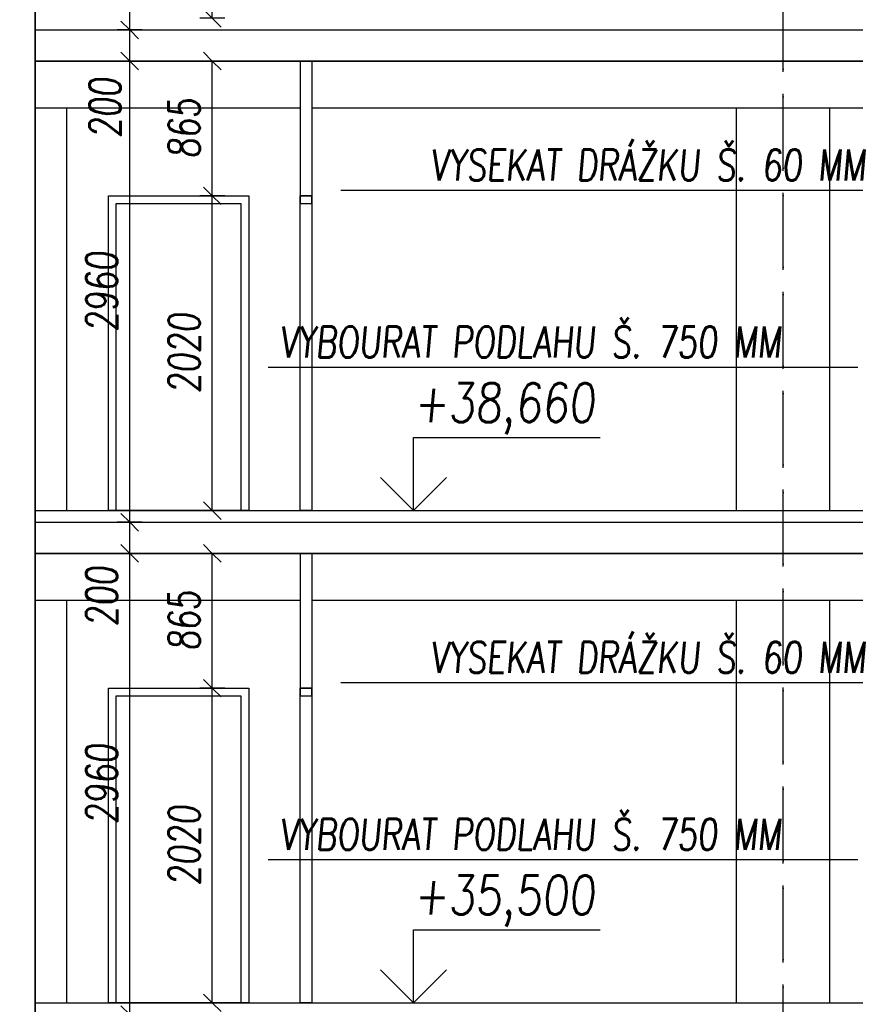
# Model space of a CAD drawing. Header units: millimetres. Extents: x 22267 to 193155, y 329430 to 541733.
# Tile 71 of 89: x 146037 to 151401, y 380021 to 386341. Entities that reach past the tile are written whole.
import ezdxf

# ---------------------------------------------------------------- set-up
doc = ezdxf.new("R2010")
doc.units = ezdxf.units.MM
doc.linetypes.add('ČERCHOVANÁ', pattern=[25.4, 12.7, -6.35, 0, -6.35])
for name, color, linetype in [('BOURÁNÍ PŘÍČEK', 30, 'Continuous'), ('KOTY', 7, 'Continuous'), ('KOTY_100', 7, 'Continuous'), ('KÓTY BP PODLAHA', 255, 'Continuous'), ('KÓTY BP PŘÍČKY', 255, 'Continuous'), ('OSY', 7, 'Continuous'), ('TENKA', 4, 'Continuous'), ('TLUSTA', 2, 'Continuous'), ('ŽB', 1, 'Continuous')]:
    doc.layers.add(name, color=color, linetype=linetype)
doc.styles.add('CS-ROMANS', font='romans.shx', dxfattribs={"width": 0.75, "oblique": 5})
doc.styles.add('CS-ROMANS_100', font='romans.shx', dxfattribs={"width": 0.75, "oblique": 5, "height": 200})
doc.styles.add('ROMANS', font='romans.shx', dxfattribs={"width": 0.75, "oblique": 5, "height": 200})
doc.dimstyles.new('A_KÓTA_100', dxfattribs={"dimtxt": 200, "dimasz": 4, "dimexe": 100, "dimexo": 1500, "dimgap": 80, "dimtad": 1, "dimdec": 0, "dimdsep": 46, "dimtxsty": 'CS-ROMANS_100', "dimblk": 'KOT_CARA20', "dimcen": 90, "dimse1": 1, "dimse2": 1, "dimclrd": 256, "dimclre": 256, "dimclrt": 256, "dimadec": 0, "dimazin": 0, "dimtfac": 1, "dimtdec": 0, "dimtix": 1, "dimtmove": 2, "dimatfit": 3, "dimldrblk": 'OBLIQUE', "dimfxl": 1, "dimfxlon": 1, "dimtolj": 1, "dimarcsym": 0})

# ---------------------------------------------------------------- blocks, each defined once
blk = doc.blocks.new('VÝŠKOVÁ KÓTA 1')
at = {"ltscale": 0.25}
for p, q in [((0, 3.758), (9.586, 3.758)), ((0, 0), (0, 3.758)), ((0, 0), (-1.697, 1.697)), ((0, 0), (1.697, 1.697))]:
    blk.add_line(p, q, dxfattribs=at)
at = {"style": 'ROMANS', "oblique": 5, "width": 0.8}
blk.add_attdef('VÝŠKA', (0, 4.539), '', height=2, dxfattribs=at)
blk = doc.blocks.new('KOT_CARA20')
for p, q in [((0, 20), (0, -20)), ((0, 0), (-14.1, -14.1)), ((0, 0), (14.1, 14.1))]:
    blk.add_line(p, q)
blk = doc.blocks.new('*D3374')
at = {"layer": 'Defpoints', "color": 0, "transparency": 16777216}
for p in [(146743.9, 382915.5), (147022.7, 382915.5), (146956.4, 379955.5)]:
    blk.add_point(p, dxfattribs=at)
at = {"layer": 'KOTY_100', "lineweight": -2, "transparency": 16777216}
blk.add_line((146743.9, 379959.5), (146743.9, 382911.5), dxfattribs=at)
at = {"layer": 'KOTY_100', "lineweight": -2, "transparency": 16777216, "xscale": 4, "yscale": 4, "zscale": 4}
for p, rotation in [((146743.9, 382915.5), 90), ((146743.9, 379955.5), 270)]:
    blk.add_blockref('KOT_CARA20', p, dxfattribs=dict(at, rotation=rotation))
at = {"layer": 'KOTY_100', "transparency": 16777216, "insert": (146563.9, 381435.5), "char_height": 200, "attachment_point": 5, "rotation": 90, "style": 'CS-ROMANS_100'}
blk.add_mtext('\\A1;2960', dxfattribs=at)
blk = doc.blocks.new('_OBLIQUE')
at = {"color": 0, "linetype": 'ByBlock', "ltscale": 15}
blk.add_line((-0.5, -0.5), (0.5, 0.5), dxfattribs=at)
blk = doc.blocks.new('*D3375')
at = {"layer": 'Defpoints', "color": 0, "transparency": 16777216}
for p in [(146743.9, 383115.5), (147028.5, 383115.5), (147022.7, 382915.5)]:
    blk.add_point(p, dxfattribs=at)
at = {"layer": 'KOTY_100', "lineweight": -2, "transparency": 16777216}
blk.add_line((146743.9, 382919.5), (146743.9, 383111.5), dxfattribs=at)
at = {"layer": 'KOTY_100', "lineweight": -2, "transparency": 16777216, "xscale": 4, "yscale": 4, "zscale": 4}
for p, rotation in [((146743.9, 383115.5), 90), ((146743.9, 382915.5), 270)]:
    blk.add_blockref('KOT_CARA20', p, dxfattribs=dict(at, rotation=rotation))
at = {"layer": 'KOTY_100', "transparency": 16777216, "insert": (146563.9, 382639.3), "char_height": 200, "attachment_point": 5, "rotation": 90, "style": 'CS-ROMANS_100'}
blk.add_mtext('\\A1;200', dxfattribs=at)
blk = doc.blocks.new('*D3376')
at = {"layer": 'Defpoints', "color": 0, "transparency": 16777216}
for p in [(146743.9, 386075.5), (146935.3, 386075.5), (147028.5, 383115.5)]:
    blk.add_point(p, dxfattribs=at)
at = {"layer": 'KOTY_100', "lineweight": -2, "transparency": 16777216}
blk.add_line((146743.9, 383119.5), (146743.9, 386071.5), dxfattribs=at)
at = {"layer": 'KOTY_100', "lineweight": -2, "transparency": 16777216, "xscale": 4, "yscale": 4, "zscale": 4}
for p, rotation in [((146743.9, 386075.5), 90), ((146743.9, 383115.5), 270)]:
    blk.add_blockref('KOT_CARA20', p, dxfattribs=dict(at, rotation=rotation))
at = {"layer": 'KOTY_100', "transparency": 16777216, "insert": (146563.9, 384595.5), "char_height": 200, "attachment_point": 5, "rotation": 90, "style": 'CS-ROMANS_100'}
blk.add_mtext('\\A1;2960', dxfattribs=at)
blk = doc.blocks.new('*D3377')
at = {"layer": 'Defpoints', "color": 0, "transparency": 16777216}
for p in [(146743.9, 386275.5), (146981.9, 386275.5), (146935.3, 386075.5)]:
    blk.add_point(p, dxfattribs=at)
at = {"layer": 'KOTY_100', "lineweight": -2, "transparency": 16777216}
blk.add_line((146743.9, 386079.5), (146743.9, 386271.5), dxfattribs=at)
at = {"layer": 'KOTY_100', "lineweight": -2, "transparency": 16777216, "xscale": 4, "yscale": 4, "zscale": 4}
for p, rotation in [((146743.9, 386275.5), 90), ((146743.9, 386075.5), 270)]:
    blk.add_blockref('KOT_CARA20', p, dxfattribs=dict(at, rotation=rotation))
at = {"layer": 'KOTY_100', "transparency": 16777216, "insert": (146585.3, 385775.5), "char_height": 200, "attachment_point": 5, "rotation": 90, "style": 'CS-ROMANS_100'}
blk.add_mtext('\\A1;200', dxfattribs=at)
blk = doc.blocks.new('*D3378')
at = {"layer": 'Defpoints', "color": 0, "transparency": 16777216}
for p in [(146743.9, 389235.5), (147022.8, 389235.5), (146981.9, 386275.5)]:
    blk.add_point(p, dxfattribs=at)
at = {"layer": 'KOTY_100', "lineweight": -2, "transparency": 16777216}
blk.add_line((146743.9, 386279.5), (146743.9, 389231.5), dxfattribs=at)
at = {"layer": 'KOTY_100', "lineweight": -2, "transparency": 16777216, "xscale": 4, "yscale": 4, "zscale": 4}
for p, rotation in [((146743.9, 389235.5), 90), ((146743.9, 386275.5), 270)]:
    blk.add_blockref('KOT_CARA20', p, dxfattribs=dict(at, rotation=rotation))
at = {"layer": 'KOTY_100', "transparency": 16777216, "insert": (146563.9, 387755.5), "char_height": 200, "attachment_point": 5, "rotation": 90, "style": 'CS-ROMANS_100'}
blk.add_mtext('\\A1;2960', dxfattribs=at)
blk = doc.blocks.new('*D3482')
at = {"layer": 'Defpoints', "color": 0, "transparency": 16777216}
for p in [(147273.6, 382050.5), (147837.4, 382050.5), (147761.9, 380030.5)]:
    blk.add_point(p, dxfattribs=at)
at = {"layer": 'KÓTY BP PŘÍČKY', "lineweight": -2, "transparency": 16777216}
blk.add_line((147273.6, 380034.5), (147273.6, 382046.5), dxfattribs=at)
at = {"layer": 'KÓTY BP PŘÍČKY', "lineweight": -2, "transparency": 16777216, "xscale": 4, "yscale": 4, "zscale": 4}
for p, rotation in [((147273.6, 382050.5), 90), ((147273.6, 380030.5), 270)]:
    blk.add_blockref('KOT_CARA20', p, dxfattribs=dict(at, rotation=rotation))
at = {"layer": 'KÓTY BP PŘÍČKY', "transparency": 16777216, "insert": (147093.6, 381040.5), "char_height": 200, "attachment_point": 5, "rotation": 90, "style": 'CS-ROMANS_100'}
blk.add_mtext('\\A1;2020', dxfattribs=at)
blk = doc.blocks.new('*D3483')
at = {"layer": 'Defpoints', "color": 0, "transparency": 16777216}
for p in [(147273.6, 382915.5), (147552.4, 382915.5), (147837.4, 382050.5)]:
    blk.add_point(p, dxfattribs=at)
at = {"layer": 'KÓTY BP PŘÍČKY', "lineweight": -2, "transparency": 16777216}
blk.add_line((147273.6, 382054.5), (147273.6, 382911.5), dxfattribs=at)
at = {"layer": 'KÓTY BP PŘÍČKY', "lineweight": -2, "transparency": 16777216, "xscale": 4, "yscale": 4, "zscale": 4}
for p, rotation in [((147273.6, 382915.5), 90), ((147273.6, 382050.5), 270)]:
    blk.add_blockref('KOT_CARA20', p, dxfattribs=dict(at, rotation=rotation))
at = {"layer": 'KÓTY BP PŘÍČKY', "transparency": 16777216, "insert": (147093.6, 382483), "char_height": 200, "attachment_point": 5, "rotation": 90, "style": 'CS-ROMANS_100'}
blk.add_mtext('\\A1;865', dxfattribs=at)
blk = doc.blocks.new('*D3484')
at = {"layer": 'Defpoints', "color": 0, "transparency": 16777216}
for p in [(147273.6, 385210.5), (147837.4, 385210.5), (147761.9, 383190.5)]:
    blk.add_point(p, dxfattribs=at)
at = {"layer": 'KÓTY BP PŘÍČKY', "lineweight": -2, "transparency": 16777216}
blk.add_line((147273.6, 383194.5), (147273.6, 385206.5), dxfattribs=at)
at = {"layer": 'KÓTY BP PŘÍČKY', "lineweight": -2, "transparency": 16777216, "xscale": 4, "yscale": 4, "zscale": 4}
for p, rotation in [((147273.6, 385210.5), 90), ((147273.6, 383190.5), 270)]:
    blk.add_blockref('KOT_CARA20', p, dxfattribs=dict(at, rotation=rotation))
at = {"layer": 'KÓTY BP PŘÍČKY', "transparency": 16777216, "insert": (147093.6, 384200.5), "char_height": 200, "attachment_point": 5, "rotation": 90, "style": 'CS-ROMANS_100'}
blk.add_mtext('\\A1;2020', dxfattribs=at)
blk = doc.blocks.new('*D3485')
at = {"layer": 'Defpoints', "color": 0, "transparency": 16777216}
for p in [(147273.6, 386075.5), (147552.4, 386075.5), (147837.4, 385210.5)]:
    blk.add_point(p, dxfattribs=at)
at = {"layer": 'KÓTY BP PŘÍČKY', "lineweight": -2, "transparency": 16777216}
blk.add_line((147273.6, 385214.5), (147273.6, 386071.5), dxfattribs=at)
at = {"layer": 'KÓTY BP PŘÍČKY', "lineweight": -2, "transparency": 16777216, "xscale": 4, "yscale": 4, "zscale": 4}
for p, rotation in [((147273.6, 386075.5), 90), ((147273.6, 385210.5), 270)]:
    blk.add_blockref('KOT_CARA20', p, dxfattribs=dict(at, rotation=rotation))
at = {"layer": 'KÓTY BP PŘÍČKY', "transparency": 16777216, "insert": (147093.6, 385643), "char_height": 200, "attachment_point": 5, "rotation": 90, "style": 'CS-ROMANS_100'}
blk.add_mtext('\\A1;865', dxfattribs=at)
blk = doc.blocks.new('*D3486')
at = {"layer": 'Defpoints', "color": 0, "transparency": 16777216}
for p in [(147273.6, 388370.5), (147837.4, 388370.5), (147761.9, 386350.5)]:
    blk.add_point(p, dxfattribs=at)
at = {"layer": 'KÓTY BP PŘÍČKY', "lineweight": -2, "transparency": 16777216}
blk.add_line((147273.6, 386354.5), (147273.6, 388366.5), dxfattribs=at)
at = {"layer": 'KÓTY BP PŘÍČKY', "lineweight": -2, "transparency": 16777216, "xscale": 4, "yscale": 4, "zscale": 4}
for p, rotation in [((147273.6, 388370.5), 90), ((147273.6, 386350.5), 270)]:
    blk.add_blockref('KOT_CARA20', p, dxfattribs=dict(at, rotation=rotation))
at = {"layer": 'KÓTY BP PŘÍČKY', "transparency": 16777216, "insert": (147093.6, 387360.5), "char_height": 200, "attachment_point": 5, "rotation": 90, "style": 'CS-ROMANS_100'}
blk.add_mtext('\\A1;2020', dxfattribs=at)

msp = doc.modelspace()

# ---------------------------------------------------------------- linework, layer by layer
at = {"layer": 'BOURÁNÍ PŘÍČEK'}
for points in [[(146137.4, 406325.5), (146137.4, 335810.5)], [(147837.4, 386075.5), (147837.4, 385210.5)], [(147912.4, 386075.5), (147912.4, 385210.5)], [(147837.4, 382915.5), (147837.4, 382050.5)], [(147912.4, 382915.5), (147912.4, 382050.5)]]:
    msp.add_lwpolyline(points, dxfattribs=at)
for points in [[(147507.4, 383190.5), (146607.4, 383190.5), (146607.4, 385210.5), (147507.4, 385210.5)], [(146607.4, 385210.5), (147507.4, 385210.5), (147507.4, 383190.5), (146607.4, 383190.5)], [(147912.4, 385210.5), (147837.4, 385210.5), (147837.4, 385160.5), (147912.4, 385160.5)], [(147912.4, 383190.5), (147837.4, 383190.5), (147837.4, 385210.5), (147912.4, 385210.5)], [(147837.4, 385210.5), (147912.4, 385210.5), (147912.4, 383190.5), (147837.4, 383190.5)], [(147457.4, 383190.5), (146657.4, 383190.5), (146657.4, 385160.5), (147457.4, 385160.5)], [(147507.4, 380030.5), (146607.4, 380030.5), (146607.4, 382050.5), (147507.4, 382050.5)], [(146607.4, 382050.5), (147507.4, 382050.5), (147507.4, 380030.5), (146607.4, 380030.5)], [(147912.4, 382050.5), (147837.4, 382050.5), (147837.4, 382000.5), (147912.4, 382000.5)], [(147912.4, 380030.5), (147837.4, 380030.5), (147837.4, 382050.5), (147912.4, 382050.5)], [(147837.4, 382050.5), (147912.4, 382050.5), (147912.4, 380030.5), (147837.4, 380030.5)], [(147457.4, 380030.5), (146657.4, 380030.5), (146657.4, 382000.5), (147457.4, 382000.5)]]:
    msp.add_lwpolyline(points, close=True, dxfattribs=at)
at = {"layer": 'KOTY', "linetype": 'ByBlock'}
for p, q in [((148243.2, 383190.5), (149560.3, 383190.5)), ((148243.2, 380030.5), (149560.3, 380030.5))]:
    msp.add_line(p, q, dxfattribs=at)
at = {"layer": 'KÓTY BP PODLAHA'}
for p, q in [((148099.2, 385247.7), (151900.1, 385247.7)), ((147632.4, 384111.6), (151418.4, 384111.6)), ((148099.2, 382087.7), (151900.1, 382087.7)), ((147632.4, 380951.6), (151418.4, 380951.6))]:
    msp.add_line(p, q, dxfattribs=at)
at = {"layer": 'OSY', "linetype": 'ČERCHOVANÁ', "ltscale": 25}
for points in [[(146137.4, 331387.3), (146137.4, 408305.5)], [(150937.4, 339185.5), (150937.4, 408305.5)], [(150937.4, 331387.3), (150937.4, 408305.5)]]:
    msp.add_lwpolyline(points, dxfattribs=at)
at = {"layer": 'TENKA'}
for points in [[(146137.4, 386275.5), (152737.4, 386275.5)], [(147912.4, 385775.5), (152737.4, 385775.5), (152737.4, 386075.5), (146137.4, 386075.5), (146137.4, 385775.5), (147837.4, 385775.5)], [(146337.4, 385775.5), (146337.4, 383190.5)], [(150637.4, 385775.5), (150637.4, 383190.5)], [(151237.4, 383190.5), (151237.4, 385775.5)], [(146137.4, 383115.5), (152737.4, 383115.5)], [(147912.4, 382615.5), (152737.4, 382615.5), (152737.4, 382915.5), (146137.4, 382915.5), (146137.4, 382615.5), (147837.4, 382615.5)], [(146337.4, 382615.5), (146337.4, 380030.5)], [(150637.4, 382615.5), (150637.4, 380030.5)], [(151237.4, 380030.5), (151237.4, 382615.5)]]:
    msp.add_lwpolyline(points, dxfattribs=at)
at = {"layer": 'TLUSTA'}
for points in [[(146137.4, 386075.5), (152737.4, 386075.5)], [(146137.4, 383190.5), (152737.4, 383190.5)], [(146137.4, 382915.5), (152737.4, 382915.5)], [(146137.4, 380030.5), (152737.4, 380030.5)]]:
    msp.add_lwpolyline(points, dxfattribs=at)
at = {"layer": 'ŽB'}
for points in [[(145937.4, 336000.5), (146137.4, 336000.5), (146137.4, 402150.5), (145937.4, 402150.5)], [(146137.4, 386275.5), (152737.4, 386275.5), (152737.4, 386075.5), (146137.4, 386075.5)], [(146137.4, 383115.5), (152737.4, 383115.5), (152737.4, 382915.5), (146137.4, 382915.5)]]:
    msp.add_lwpolyline(points, close=True, dxfattribs=at)

# ---------------------------------------------------------------- block references
at = {"layer": 'KOTY', "xscale": 125, "yscale": 125, "zscale": 125}
for p, values in [((148566.1, 383190.5), {'VÝŠKA': '+38,660'}), ((148566.1, 380030.5), {'VÝŠKA': '+35,500'})]:
    msp.add_blockref('VÝŠKOVÁ KÓTA 1', p, dxfattribs=at).add_auto_attribs(values)

# ---------------------------------------------------------------- texts
at = {"layer": 'KÓTY BP PODLAHA', "ltscale": 15, "style": 'CS-ROMANS', "oblique": 5, "width": 0.75}
for s, p in [('VYSEKAT DRÁŽKU Š. 60 MM', (148673.3, 385308.6)), ('VYBOURAT PODLAHU Š. 750 MM ', (147705.9, 384172.6)), ('VYSEKAT DRÁŽKU Š. 60 MM', (148673.3, 382148.6)), ('VYBOURAT PODLAHU Š. 750 MM ', (147705.9, 381012.6))]:
    msp.add_text(s, height=200, dxfattribs=at).set_placement(p)

# ---------------------------------------------------------------- dimensions: what is measured, and where the dimension line sits
at = {"layer": 'KOTY_100'}
for base, p1, p2, picture, middle in [((146743.9, 389235.5), (146981.9, 386275.5), (147022.8, 389235.5), '*D3378', (146563.9, 387755.5)), ((146743.9, 386075.5), (147028.5, 383115.5), (146935.3, 386075.5), '*D3376', (146563.9, 384595.5)), ((146743.9, 382915.5), (146956.4, 379955.5), (147022.7, 382915.5), '*D3374', (146563.9, 381435.5))]:
    dim = msp.add_linear_dim(base=base, p1=p1, p2=p2, angle=90, dimstyle='A_KÓTA_100', dxfattribs=at)
    dim.commit()
    dim.dimension.update_dxf_attribs({"geometry": picture, "text_midpoint": middle})
for base, p1, p2, picture, middle in [((146743.9, 386275.5), (146935.3, 386075.5), (146981.9, 386275.5), '*D3377', (146585.3, 385775.5)), ((146743.9, 383115.5), (147022.7, 382915.5), (147028.5, 383115.5), '*D3375', (146563.9, 382639.3))]:
    dim = msp.add_linear_dim(base=base, p1=p1, p2=p2, angle=90, dimstyle='A_KÓTA_100', dxfattribs=at)
    dim.commit()
    dim.dimension.update_dxf_attribs({"geometry": picture, "text_midpoint": middle, "dimtype": 160})
at = {"layer": 'KÓTY BP PŘÍČKY'}
for base, p1, p2, picture, middle in [((147273.6, 388370.5), (147761.9, 386350.5), (147837.4, 388370.5), '*D3486', (147093.6, 387360.5)), ((147273.6, 386075.5), (147837.4, 385210.5), (147552.4, 386075.5), '*D3485', (147093.6, 385643)), ((147273.6, 385210.5), (147761.9, 383190.5), (147837.4, 385210.5), '*D3484', (147093.6, 384200.5)), ((147273.6, 382915.5), (147837.4, 382050.5), (147552.4, 382915.5), '*D3483', (147093.6, 382483)), ((147273.6, 382050.5), (147761.9, 380030.5), (147837.4, 382050.5), '*D3482', (147093.6, 381040.5))]:
    dim = msp.add_linear_dim(base=base, p1=p1, p2=p2, angle=90, dimstyle='A_KÓTA_100', dxfattribs=at)
    dim.commit()
    dim.dimension.update_dxf_attribs({"geometry": picture, "text_midpoint": middle})

doc.saveas('drawing.dxf')
